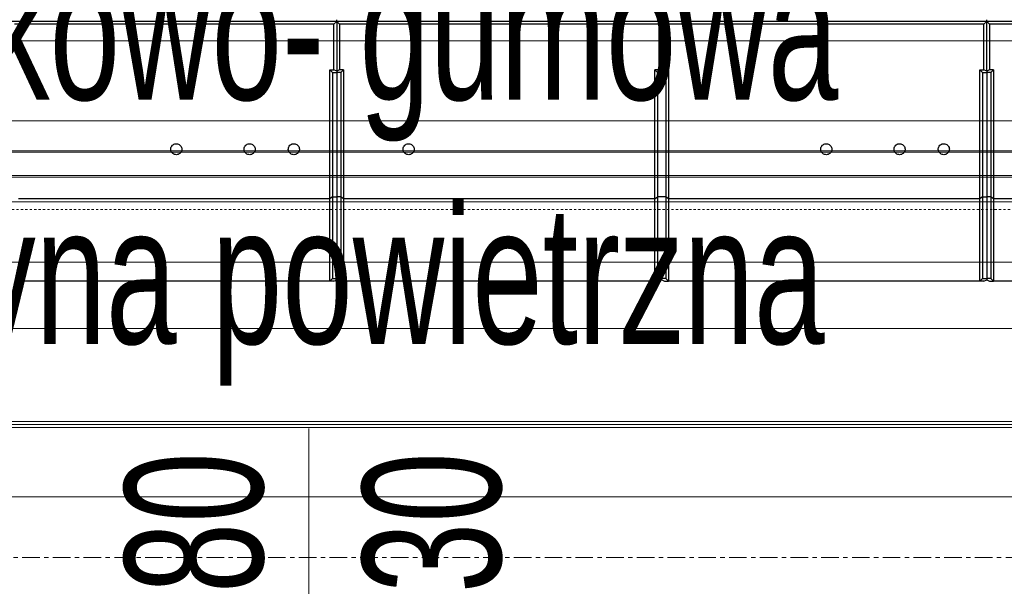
# Model space of a CAD drawing. Header units: millimetres. Extents: x -37728 to 44100, y 631619 to 691915.
# Tile 233 of 256: x 23011 to 23723, y 656547 to 656957. Entities that reach past the tile are written whole.
import ezdxf

# ---------------------------------------------------------------- set-up
doc = ezdxf.new("R2010")
doc.units = ezdxf.units.MM
doc.linetypes.add('__FK_przerywana', pattern=[0.32004, 0.16002, -0.16002])
doc.linetypes.add('Linia siatki', pattern=[2.2225, 1.27, -0.3175, 0.3175, -0.3175])
doc.layers.add('_XREF', color=7, linetype='Continuous')
doc.layers.add('Sonniger opisy', color=255, linetype='Continuous')
for name, color, linetype, lineweight in [('A-DETL-MBND', 252, 'Continuous', 5), ('A-DOOR-IDEN', 252, 'Continuous', 5), ('A-FLOR', 252, 'Continuous', 5), ('A-WALL', 252, 'Continuous', 35), ('G-ANNO-TEXT', 252, 'Continuous', 5), ('I-FURN', 252, 'Continuous', 5), ('I-FURN-IDEN', 252, 'Continuous', 5), ('M-EQPM', 252, 'Continuous', 5), ('S-GRID', 252, 'Continuous', 5)]:
    doc.layers.add(name, color=color, linetype=linetype, lineweight=lineweight)
doc.styles.add('Arial Narrow_1', font='ARIALN.TTF', dxfattribs={"width": 0.8, "height": 10})

# ---------------------------------------------------------------- blocks, each defined once
blk = doc.blocks.new('G200E poziom')
at = {"color": 7, "linetype": 'Continuous'}
for p, q in [((23860.537, 12722.071), (23883.037, 12722.071)), ((23883.037, 12716.111), (23883.037, 12722.071)), ((23883.037, 12722.071), (23883.237, 12721.871)), ((23883.337, 12722.071), (23883.037, 12722.071)), ((23883.537, 12721.971), (23883.337, 12722.071)), ((23883.737, 12722.071), (23883.537, 12721.971)), ((23883.737, 12722.071), (23884.037, 12722.071)), ((23883.837, 12721.871), (23884.037, 12722.071)), ((23884.037, 12722.071), (23884.037, 12716.111)), ((23884.037, 12722.071), (23906.537, 12722.071)), ((23906.537, 12716.111), (23906.537, 12722.071)), ((23906.537, 12722.071), (23906.737, 12721.871)), ((23906.837, 12722.071), (23906.537, 12722.071)), ((23907.037, 12721.971), (23906.837, 12722.071)), ((23907.237, 12722.071), (23907.037, 12721.971)), ((23907.537, 12722.071), (23907.237, 12722.071)), ((23907.537, 12722.071), (23907.337, 12721.871)), ((23907.537, 12722.071), (23907.537, 12716.111)), ((23907.537, 12722.071), (23930.037, 12722.071)), ((23930.037, 12716.111), (23930.037, 12722.071)), ((23930.037, 12722.071), (23930.237, 12721.871)), ((23930.337, 12722.071), (23930.037, 12722.071)), ((23930.537, 12721.971), (23930.337, 12722.071)), ((23930.737, 12722.071), (23930.537, 12721.971)), ((23930.737, 12722.071), (23931.037, 12722.071)), ((23930.837, 12721.871), (23931.037, 12722.071)), ((23931.037, 12722.071), (23931.037, 12716.111)), ((23931.037, 12722.071), (23953.537, 12722.071)), ((23883.237, 12715.978), (23883.237, 12721.871)), ((23883.237, 12721.871), (23883.537, 12721.871)), ((23883.537, 12721.871), (23883.537, 12721.971)), ((23883.537, 12715.978), (23883.537, 12721.871)), ((23883.837, 12721.871), (23883.537, 12721.871)), ((23883.837, 12715.978), (23883.837, 12721.871)), ((23906.737, 12715.978), (23906.737, 12721.871)), ((23906.737, 12721.871), (23907.337, 12721.871)), ((23907.337, 12715.978), (23907.337, 12721.871)), ((23930.237, 12715.978), (23930.237, 12721.871)), ((23930.237, 12721.871), (23930.537, 12721.871)), ((23930.537, 12721.871), (23930.537, 12721.971)), ((23930.837, 12721.871), (23930.537, 12721.871)), ((23930.537, 12715.978), (23930.537, 12721.871)), ((23930.837, 12715.978), (23930.837, 12721.871)), ((23860.537, 12716.111), (23883.037, 12716.111)), ((23883.037, 12706.771), (23883.037, 12716.111)), ((23883.037, 12716.111), (23883.237, 12715.978)), ((23883.237, 12706.967), (23883.237, 12715.978)), ((23883.237, 12715.978), (23883.537, 12715.978)), ((23883.537, 12706.967), (23883.537, 12715.978)), ((23883.837, 12715.978), (23883.537, 12715.978)), ((23883.837, 12715.978), (23884.037, 12716.111)), ((23883.837, 12706.967), (23883.837, 12715.978)), ((23884.037, 12716.111), (23884.037, 12706.771)), ((23884.037, 12716.111), (23906.537, 12716.111)), ((23906.537, 12706.771), (23906.537, 12716.111)), ((23906.537, 12716.111), (23906.737, 12715.978)), ((23906.737, 12706.967), (23906.737, 12715.978)), ((23906.737, 12715.978), (23907.337, 12715.978)), ((23907.537, 12716.111), (23907.337, 12715.978)), ((23907.337, 12706.967), (23907.337, 12715.978)), ((23907.537, 12716.111), (23907.537, 12706.771)), ((23907.537, 12716.111), (23930.037, 12716.111)), ((23930.037, 12706.771), (23930.037, 12716.111)), ((23930.037, 12716.111), (23930.237, 12715.978)), ((23930.237, 12706.967), (23930.237, 12715.978)), ((23930.237, 12715.978), (23930.537, 12715.978)), ((23930.837, 12715.978), (23930.537, 12715.978)), ((23930.537, 12706.967), (23930.537, 12715.978)), ((23930.837, 12715.978), (23931.037, 12716.111)), ((23930.837, 12706.967), (23930.837, 12715.978)), ((23931.037, 12716.111), (23931.037, 12706.771)), ((23931.037, 12716.111), (23953.537, 12716.111)), ((23883.237, 12706.967), (23883.037, 12706.771)), ((23883.037, 12706.771), (23883.337, 12706.771)), ((23883.237, 12706.967), (23883.537, 12706.967)), ((23883.337, 12706.771), (23883.537, 12706.869)), ((23883.337, 12703.471), (23883.337, 12706.771)), ((23883.537, 12706.869), (23883.537, 12706.967)), ((23883.837, 12706.967), (23883.537, 12706.967)), ((23883.537, 12706.869), (23883.537, 12703.274)), ((23883.537, 12706.869), (23883.737, 12706.771)), ((23884.037, 12706.771), (23883.737, 12706.771)), ((23883.737, 12706.771), (23883.737, 12703.471)), ((23884.037, 12706.771), (23883.837, 12706.967)), ((23906.737, 12706.967), (23906.537, 12706.771)), ((23906.537, 12706.771), (23906.837, 12706.771)), ((23906.737, 12706.967), (23907.337, 12706.967)), ((23907.037, 12706.769), (23906.837, 12706.771)), ((23907.237, 12706.771), (23907.037, 12706.769)), ((23907.237, 12706.771), (23907.537, 12706.771)), ((23907.537, 12706.771), (23907.337, 12706.967)), ((23930.237, 12706.967), (23930.037, 12706.771)), ((23930.037, 12706.771), (23930.337, 12706.771)), ((23930.237, 12706.967), (23930.537, 12706.967)), ((23930.337, 12706.771), (23930.537, 12706.869)), ((23930.337, 12703.471), (23930.337, 12706.771)), ((23930.837, 12706.967), (23930.537, 12706.967)), ((23930.537, 12706.869), (23930.537, 12706.967)), ((23930.537, 12706.869), (23930.737, 12706.771)), ((23930.537, 12703.274), (23930.537, 12706.869)), ((23931.037, 12706.771), (23930.737, 12706.771)), ((23930.737, 12706.771), (23930.737, 12703.471)), ((23931.037, 12706.771), (23930.837, 12706.967)), ((23860.037, 12703.274), (23883.537, 12703.274)), ((23860.237, 12703.471), (23883.337, 12703.471)), ((23883.337, 12703.471), (23883.537, 12703.274)), ((23883.537, 12703.274), (23883.737, 12703.471)), ((23883.537, 12703.274), (23883.537, 12703.154)), ((23883.537, 12703.274), (23907.037, 12703.274)), ((23883.737, 12703.471), (23906.837, 12703.471)), ((23907.037, 12703.274), (23930.537, 12703.274)), ((23907.237, 12703.471), (23930.337, 12703.471)), ((23930.337, 12703.471), (23930.537, 12703.274)), ((23930.537, 12703.274), (23930.737, 12703.471)), ((23930.537, 12703.274), (23954.037, 12703.274)), ((23930.537, 12703.274), (23930.537, 12703.154)), ((23930.737, 12703.471), (23953.837, 12703.471))]:
    blk.add_line(p, q, dxfattribs=at)
for points, knots in [([(23886.237, 12712.521), (23886.241, 12712.476), (23886.25, 12712.386), (23886.32, 12712.266), (23886.422, 12712.175), (23886.549, 12712.123), (23886.685, 12712.117), (23886.816, 12712.155), (23886.927, 12712.235), (23887.005, 12712.347), (23887.042, 12712.478), (23887.034, 12712.615), (23886.98, 12712.742), (23886.887, 12712.843), (23886.766, 12712.908), (23886.631, 12712.929), (23886.497, 12712.904), (23886.378, 12712.837), (23886.289, 12712.734), (23886.243, 12712.622), (23886.239, 12712.549), (23886.237, 12712.521)], [0, 0, 0, 0, 0.053966, 0.107935, 0.161789, 0.215427, 0.268881, 0.322249, 0.375659, 0.429225, 0.483002, 0.536965, 0.591004, 0.644963, 0.698711, 0.752211, 0.805549, 0.858888, 0.912393, 0.966144, 1, 1, 1, 1]), ([(23889.437, 12712.521), (23889.441, 12712.476), (23889.45, 12712.386), (23889.52, 12712.266), (23889.622, 12712.175), (23889.749, 12712.123), (23889.885, 12712.117), (23890.016, 12712.155), (23890.127, 12712.235), (23890.205, 12712.347), (23890.242, 12712.478), (23890.234, 12712.615), (23890.18, 12712.742), (23890.087, 12712.843), (23889.966, 12712.908), (23889.831, 12712.929), (23889.697, 12712.904), (23889.578, 12712.837), (23889.489, 12712.734), (23889.443, 12712.622), (23889.439, 12712.549), (23889.437, 12712.521)], [0, 0, 0, 0, 0.053966, 0.107935, 0.161788, 0.215427, 0.268881, 0.322249, 0.37566, 0.429225, 0.483002, 0.536965, 0.591004, 0.644963, 0.698711, 0.752211, 0.805548, 0.858888, 0.912393, 0.966144, 1, 1, 1, 1]), ([(23894.737, 12712.521), (23894.741, 12712.476), (23894.75, 12712.386), (23894.82, 12712.266), (23894.922, 12712.175), (23895.049, 12712.123), (23895.185, 12712.117), (23895.316, 12712.155), (23895.427, 12712.235), (23895.505, 12712.347), (23895.542, 12712.478), (23895.534, 12712.615), (23895.48, 12712.742), (23895.387, 12712.843), (23895.266, 12712.908), (23895.131, 12712.929), (23894.997, 12712.904), (23894.878, 12712.837), (23894.789, 12712.734), (23894.743, 12712.622), (23894.739, 12712.549), (23894.737, 12712.521)], [0, 0, 0, 0, 0.053966, 0.107935, 0.161788, 0.215427, 0.268881, 0.322249, 0.37566, 0.429225, 0.483002, 0.536965, 0.591004, 0.644963, 0.698711, 0.752211, 0.805548, 0.858888, 0.912393, 0.966144, 1, 1, 1, 1]), ([(23924.937, 12712.521), (23924.941, 12712.476), (23924.95, 12712.386), (23925.02, 12712.266), (23925.122, 12712.175), (23925.249, 12712.123), (23925.385, 12712.117), (23925.516, 12712.155), (23925.627, 12712.235), (23925.705, 12712.347), (23925.742, 12712.478), (23925.734, 12712.615), (23925.68, 12712.742), (23925.587, 12712.843), (23925.466, 12712.908), (23925.331, 12712.929), (23925.197, 12712.904), (23925.078, 12712.837), (23924.989, 12712.734), (23924.943, 12712.622), (23924.939, 12712.549), (23924.937, 12712.521)], [0, 0, 0, 0, 0.053966, 0.107935, 0.161788, 0.215427, 0.268881, 0.322249, 0.375659, 0.429225, 0.483002, 0.536965, 0.591004, 0.644963, 0.698711, 0.752211, 0.805548, 0.858888, 0.912393, 0.966144, 1, 1, 1, 1]), ([(23933.237, 12712.521), (23933.241, 12712.476), (23933.25, 12712.386), (23933.32, 12712.266), (23933.422, 12712.175), (23933.549, 12712.123), (23933.685, 12712.117), (23933.816, 12712.155), (23933.927, 12712.235), (23934.005, 12712.347), (23934.042, 12712.478), (23934.034, 12712.615), (23933.98, 12712.742), (23933.887, 12712.843), (23933.766, 12712.908), (23933.631, 12712.929), (23933.497, 12712.904), (23933.378, 12712.837), (23933.289, 12712.734), (23933.243, 12712.622), (23933.239, 12712.549), (23933.237, 12712.521)], [0, 0, 0, 0, 0.053966, 0.107935, 0.161788, 0.215427, 0.268881, 0.322249, 0.375659, 0.429225, 0.483002, 0.536965, 0.591004, 0.644963, 0.698711, 0.752211, 0.805548, 0.858888, 0.912393, 0.966144, 1, 1, 1, 1]), ([(23936.437, 12712.521), (23936.441, 12712.476), (23936.45, 12712.386), (23936.52, 12712.266), (23936.622, 12712.175), (23936.749, 12712.123), (23936.885, 12712.117), (23937.016, 12712.155), (23937.127, 12712.235), (23937.205, 12712.347), (23937.242, 12712.478), (23937.234, 12712.615), (23937.18, 12712.742), (23937.087, 12712.843), (23936.966, 12712.908), (23936.831, 12712.929), (23936.697, 12712.904), (23936.578, 12712.837), (23936.489, 12712.734), (23936.443, 12712.622), (23936.439, 12712.549), (23936.437, 12712.521)], [0, 0, 0, 0, 0.053966, 0.107935, 0.161788, 0.215427, 0.268881, 0.322249, 0.375659, 0.429225, 0.483002, 0.536965, 0.591004, 0.644963, 0.698711, 0.752211, 0.805548, 0.858888, 0.912393, 0.966144, 1, 1, 1, 1]), ([(23941.737, 12712.521), (23941.741, 12712.476), (23941.75, 12712.386), (23941.82, 12712.266), (23941.922, 12712.175), (23942.049, 12712.123), (23942.185, 12712.117), (23942.316, 12712.155), (23942.427, 12712.235), (23942.505, 12712.347), (23942.542, 12712.478), (23942.534, 12712.615), (23942.48, 12712.742), (23942.387, 12712.843), (23942.266, 12712.908), (23942.131, 12712.929), (23941.997, 12712.904), (23941.878, 12712.837), (23941.789, 12712.734), (23941.743, 12712.622), (23941.739, 12712.549), (23941.737, 12712.521)], [0, 0, 0, 0, 0.053966, 0.107935, 0.161788, 0.215427, 0.268881, 0.322249, 0.37566, 0.429225, 0.483002, 0.536965, 0.591004, 0.644963, 0.698711, 0.752211, 0.805548, 0.858888, 0.912393, 0.966144, 1, 1, 1, 1]), ([(23906.837, 12706.771), (23906.853, 12706.779), (23906.887, 12706.796), (23906.953, 12706.828), (23907.003, 12706.853), (23907.037, 12706.869)], [0, 0, 0, 0, 0.249999, 0.5, 1, 1, 1, 1]), ([(23906.837, 12703.471), (23906.837, 12704.021), (23906.837, 12705.121), (23906.837, 12706.221), (23906.837, 12706.771)], [0, 0, 0, 0, 0.5, 1, 1, 1, 1]), ([(23907.037, 12706.869), (23907.07, 12706.853), (23907.12, 12706.828), (23907.187, 12706.796), (23907.22, 12706.779), (23907.237, 12706.771)], [0, 0, 0, 0, 0.5, 0.750001, 1, 1, 1, 1]), ([(23907.037, 12706.769), (23907.037, 12706.788), (23907.037, 12706.821), (23907.037, 12706.854), (23907.037, 12706.869)], [0, 0, 0, 0, 0.559993, 1, 1, 1, 1]), ([(23907.037, 12703.274), (23907.037, 12703.926), (23907.037, 12705.091), (23907.037, 12706.257), (23907.037, 12706.769)], [0, 0, 0, 0, 0.559971, 1, 1, 1, 1]), ([(23907.237, 12703.471), (23907.237, 12704.021), (23907.237, 12705.121), (23907.237, 12706.221), (23907.237, 12706.771)], [0, 0, 0, 0, 0.5, 1, 1, 1, 1]), ([(23906.837, 12703.471), (23906.862, 12703.446), (23906.908, 12703.401), (23906.974, 12703.336), (23907.016, 12703.295), (23907.037, 12703.274)], [0, 0, 0, 0, 0.373239, 0.686621, 1, 1, 1, 1]), ([(23907.037, 12703.274), (23907.062, 12703.298), (23907.107, 12703.344), (23907.174, 12703.409), (23907.216, 12703.45), (23907.237, 12703.471)], [0, 0, 0, 0, 0.373243, 0.686622, 1, 1, 1, 1])]:
    blk.add_open_spline(points, degree=3, knots=knots, dxfattribs=at)
blk = doc.blocks.new('A$Cb58f729f')
at = {"layer": 'Sonniger opisy', "color": 0, "transparency": 33554687}
blk.add_blockref('G200E poziom', (-24049.891, -12688.774), dxfattribs=at)
blk = doc.blocks.new('HVAC_Air-Curtains_Tecnosystemi_Air-For3-Wall - 1000-V1-__-00_00 Przyziemie PB')
at = {"layer": 'M-EQPM', "color": 252}
for p, q in [((63964.253, 65693.662), (63808.453, 65693.662)), ((63961.353, 65687.882), (63811.353, 65687.882)), ((63811.353, 65685.722), (63961.353, 65685.722)), ((63961.353, 65685.602), (63811.353, 65685.602)), ((63811.353, 65683.922), (63961.353, 65683.922)), ((63961.353, 65683.802), (63811.353, 65683.802)), ((63811.353, 65682.032), (63961.353, 65682.032)), ((63964.253, 65677.662), (63808.453, 65677.662))]:
    blk.add_line(p, q, dxfattribs=at)
blk = doc.blocks.new('Wycieraczka wew1 - Wycieraczka wew 2-9214828-__-00_00 Przyziemie PB')
at = {"layer": 'I-FURN', "color": 252}
for p, q in [((70, -70), (-70, -70)), ((-75, -75), (75, -75)), ((75, -75), (-75, -75))]:
    blk.add_line(p, q, dxfattribs=at)
blk = doc.blocks.new('ODr Oznaczenie drzwi ___FK_4_0 - pb-5810492-__-00_00 Przyziemie PB')
at = {"layer": 'A-DOOR-IDEN', "color": 252}
blk.add_line((0, -0.1939), (0, 0.1834), dxfattribs=at)
blk = doc.blocks.new('A$C4e31ac75')
at = {"layer": 'A-DETL-MBND', "linetype": '__FK_przerywana'}
blk.add_line((-432.7, 153.85), (-765.2, 153.85), dxfattribs=at)
at = {"layer": 'A-FLOR'}
for p, q in [((-501.95, 138.516), (-695.95, 138.516)), ((-695.95, 138.3), (-501.95, 138.3))]:
    blk.add_line(p, q, dxfattribs=at)
at = {"layer": 'A-WALL', "lineweight": 5}
blk.add_line((-695.95, 145.25), (-501.95, 145.25), dxfattribs=at)
at = {"layer": 'S-GRID', "linetype": 'Linia siatki'}
blk.add_line((-1273.082, 128.673), (156.703, 128.673), dxfattribs=at)
at = {"layer": 'A-DOOR-IDEN', "xscale": 49.99999999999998, "yscale": 49.99999999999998, "zscale": 49.99999999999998}
blk.add_blockref('ODr Oznaczenie drzwi ___FK_4_0 - pb-5810492-__-00_00 Przyziemie PB', (-598.95, 128.85), dxfattribs=at)
at = {"layer": 'I-FURN'}
blk.add_blockref('Wycieraczka wew1 - Wycieraczka wew 2-9214828-__-00_00 Przyziemie PB', (-597.95, 208.073), dxfattribs=at)
at = {"layer": 'M-EQPM'}
blk.add_blockref('HVAC_Air-Curtains_Tecnosystemi_Air-For3-Wall - 1000-V1-__-00_00 Przyziemie PB', (-64485.303, -65527.612), dxfattribs=at)
at = {"layer": 'A-DOOR-IDEN', "char_height": 10, "width": 19.2405, "attachment_point": 1, "rotation": 90, "style": 'Arial Narrow_1'}
for s, insert in [('180', (-612.259, 121.005)), ('230', (-595.061, 121.005))]:
    blk.add_mtext(s, dxfattribs=dict(at, insert=insert))
at = {"layer": 'G-ANNO-TEXT', "insert": (-638.558, 154.134), "char_height": 10, "width": 96.52317, "attachment_point": 1, "style": 'Arial Narrow_1'}
blk.add_mtext('kurtyna powietrzna', dxfattribs=at)
at = {"layer": 'I-FURN-IDEN', "char_height": 10, "attachment_point": 1, "style": 'Arial Narrow_1'}
for s, insert, width in [('wycieraczka wewn', (-655.387, 188.988), 94.59912), ('szczotkowo- gumowa', (-648.243, 171.791), 109.35017)]:
    blk.add_mtext(s, dxfattribs=dict(at, insert=insert, width=width))

msp = doc.modelspace()

# ---------------------------------------------------------------- block references
at = {"layer": '_XREF', "xscale": 10, "yscale": 10, "zscale": 10}
msp.add_blockref('A$C4e31ac75', (29209.47, 655281.12), dxfattribs=at)

# ---------------------------------------------------------------- next in the draw order: block references
at = {"xscale": 10, "yscale": 10, "zscale": 10, "rotation": 180}
msp.add_blockref('A$Cb58f729f', (22046.71, 657100.76), dxfattribs=at)

doc.saveas('drawing.dxf')
